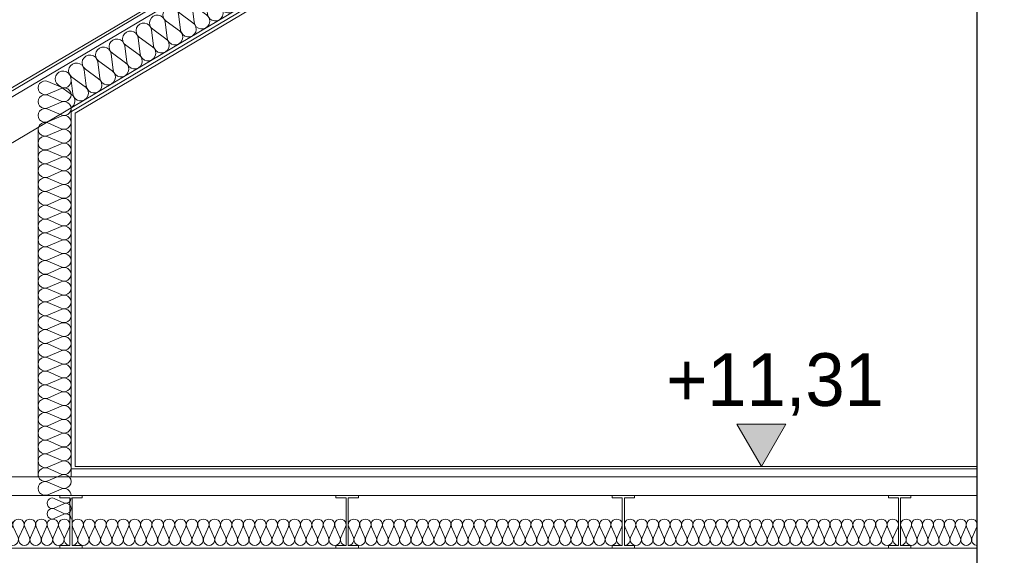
# Model space of a CAD drawing. Extents: x -394022 to -71759, y -12022 to 18278.
# Tile 53 of 91: x -186194 to -182461, y 7516 to 9548. Entities that reach past the tile are written whole.
import ezdxf

# ---------------------------------------------------------------- set-up
doc = ezdxf.new("R2010")
doc.units = 0
doc.header["$MEASUREMENT"] = 0
doc.layers.add('Arch wymiary', color=7, linetype='Continuous')
doc.layers.add('INWENT STROPY', color=7, linetype='Continuous')
for name, color, linetype, lineweight in [('Arch wymiary_Nr_Pióra__21', 7, 'Continuous', 13), ('INWENT DACH_Nr_Pióra__5', 7, 'Continuous', 13), ('INWENT STROPY_Nr_Pióra__21', 7, 'Continuous', 13), ('INWENT.ŚCIANY_Nr_Pióra__1', 7, 'Continuous', 25), ('INWENT.ŚCIANY_Nr_Pióra__5', 7, 'Continuous', 13)]:
    doc.layers.add(name, color=color, linetype=linetype, lineweight=lineweight)
for name, color, linetype, lineweight, true_color in [('INWENT STROPY_Nr_Pióra__2', 7, 'Continuous', 13, 0x7f7f7f), ('INWENT STROPY_Nr_Pióra__25', 7, 'Continuous', 15, 0x40a5ff), ('Inwentaryzacja Konst._Nr_Pióra__24', 7, 'Continuous', 13, 0x029e21), ('Inwentaryzacja Konst._Nr_Pióra__25', 7, 'Continuous', 15, 0x40a5ff)]:
    doc.layers.add(name, color=color, linetype=linetype, lineweight=lineweight, true_color=true_color)
doc.styles.add('GENERATED_STYLE_1', font='txt')

# ---------------------------------------------------------------- blocks, each defined once
blk = doc.blocks.new('Izolacja cieplna 14_10', base_point=(-183955.1, 10425.4))
at = {"layer": 'INWENT STROPY_Nr_Pióra__2', "linetype": 'Continuous'}
for p, q in [((-184007.4, 10508.7), (-183999.8, 10447.4)), ((-184058.5, 10478.4), (-184050.9, 10417.1)), ((-184004.1, 10444.9), (-184054.2, 10480.9)), ((-184160.6, 10417.8), (-184153, 10356.5)), ((-184106.2, 10384.3), (-184156.4, 10420.3)), ((-184109.6, 10448.1), (-184102, 10386.8)), ((-184055.2, 10414.6), (-184105.3, 10450.6)), ((-184211.7, 10387.5), (-184204.1, 10326.2)), ((-184157.3, 10354), (-184207.4, 10390)), ((-184262.8, 10357.2), (-184255.2, 10295.9)), ((-184208.4, 10323.7), (-184258.5, 10359.7)), ((-184313.9, 10326.9), (-184306.3, 10265.6)), ((-184259.5, 10293.4), (-184309.6, 10329.4)), ((-184416.1, 10266.3), (-184408.5, 10205)), ((-184361.7, 10232.8), (-184411.8, 10268.8)), ((-184365, 10296.6), (-184357.4, 10235.3)), ((-184310.6, 10263.1), (-184360.7, 10299.1)), ((-184467.2, 10236), (-184459.6, 10174.7)), ((-184412.8, 10202.5), (-184462.9, 10238.5)), ((-184518.3, 10205.7), (-184510.7, 10144.4)), ((-184463.9, 10172.2), (-184514, 10208.2)), ((-184569.3, 10175.4), (-184561.7, 10114.1)), ((-184514.9, 10141.9), (-184565.1, 10177.9)), ((-184617.1, 10081.3), (-184667.2, 10117.3)), ((-184620.4, 10145.1), (-184612.8, 10083.8)), ((-184566, 10111.6), (-184616.1, 10147.6)), ((-184722.6, 10084.5), (-184715, 10023.2)), ((-184668.2, 10051), (-184718.3, 10087)), ((-184671.5, 10114.8), (-184663.9, 10053.5)), ((-184773.7, 10054.2), (-184766.1, 9992.9)), ((-184719.3, 10020.7), (-184769.4, 10056.7)), ((-184824.8, 10023.9), (-184817.2, 9962.6)), ((-184770.4, 9990.4), (-184820.5, 10026.4)), ((-184875.9, 9993.6), (-184868.3, 9932.3)), ((-184821.5, 9960.1), (-184871.6, 9996.1)), ((-184978, 9932.9), (-184970.4, 9871.7)), ((-184923.6, 9899.4), (-184973.8, 9935.5)), ((-184927, 9963.2), (-184919.4, 9902)), ((-184872.6, 9929.8), (-184922.7, 9965.8)), ((-185029.1, 9902.6), (-185021.5, 9841.4)), ((-184974.7, 9869.1), (-185024.8, 9905.2)), ((-185080.2, 9872.3), (-185072.6, 9811.1)), ((-185025.8, 9838.8), (-185075.9, 9874.9)), ((-185131.3, 9842), (-185123.7, 9780.8)), ((-185076.9, 9808.5), (-185127, 9844.6)), ((-185233.5, 9781.4), (-185225.9, 9720.2)), ((-185179.1, 9747.9), (-185229.2, 9784)), ((-185182.4, 9811.7), (-185174.8, 9750.5)), ((-185128, 9778.2), (-185178.1, 9814.3)), ((-185284.6, 9751.1), (-185277, 9689.9)), ((-185230.2, 9717.6), (-185280.3, 9753.7)), ((-185335.7, 9720.8), (-185328.1, 9659.6)), ((-185281.3, 9687.3), (-185331.4, 9723.4)), ((-185386.7, 9690.5), (-185379.1, 9629.3)), ((-185332.3, 9657), (-185382.5, 9693.1)), ((-185434.5, 9596.4), (-185484.6, 9632.5)), ((-185437.8, 9660.2), (-185430.2, 9599)), ((-185383.4, 9626.7), (-185433.5, 9662.8)), ((-185540, 9599.6), (-185532.4, 9538.4)), ((-185485.6, 9566.1), (-185535.7, 9602.2)), ((-185488.9, 9629.9), (-185481.3, 9568.7)), ((-185591.1, 9569.3), (-185583.5, 9508.1)), ((-185536.7, 9535.8), (-185586.8, 9571.9)), ((-185642.2, 9539), (-185634.6, 9477.8)), ((-185587.8, 9505.5), (-185637.9, 9541.6)), ((-185693.3, 9508.7), (-185685.7, 9447.5)), ((-185638.9, 9475.2), (-185689, 9511.3)), ((-185795.4, 9448.1), (-185787.8, 9386.9)), ((-185741, 9414.6), (-185791.1, 9450.7)), ((-185744.4, 9478.4), (-185736.8, 9417.2)), ((-185690, 9444.9), (-185740.1, 9481)), ((-185846.5, 9417.8), (-185838.9, 9356.6)), ((-185792.1, 9384.3), (-185842.2, 9420.4)), ((-185897.6, 9387.5), (-185890, 9326.3)), ((-185843.2, 9354), (-185893.3, 9390.1)), ((-185948.7, 9357.2), (-185941.1, 9296)), ((-185894.3, 9323.7), (-185944.4, 9359.8)), ((-185996.5, 9263.1), (-186046.6, 9299.2)), ((-185999.8, 9326.9), (-185992.2, 9265.7)), ((-185945.4, 9293.4), (-185995.5, 9329.5))]:
    blk.add_line(p, q, dxfattribs=at)
for centre, start_param, end_param in [((-184036.9, 10505.1), 1.158003, 5.125183), ((-184088, 10474.8), 1.158003, 5.125183), ((-184139.1, 10444.5), 1.158003, 5.125183), ((-184241.2, 10383.9), 1.158003, 5.125183), ((-184190.1, 10414.2), 1.158003, 5.125183), ((-184021.4, 10420.7), 4.299595, 8.266774), ((-183970.3, 10451), 4.299596, 6.283185), ((-184292.3, 10353.6), 1.158003, 5.125183), ((-184123.6, 10360.1), 4.299595, 8.266774), ((-184072.5, 10390.4), 4.299595, 8.266774), ((-184343.4, 10323.3), 1.158003, 5.125183), ((-184174.6, 10329.8), 4.299595, 8.266774), ((-184394.5, 10293), 1.158003, 5.125183), ((-184225.7, 10299.5), 4.299595, 8.266774), ((-184445.6, 10262.7), 1.158003, 5.125183), ((-184276.8, 10269.2), 4.299595, 8.266774), ((-184547.7, 10202.1), 1.158003, 5.125183), ((-184496.7, 10232.4), 1.158003, 5.125183), ((-184379, 10208.6), 4.299595, 8.266774), ((-184327.9, 10238.9), 4.299595, 8.266774), ((-184598.8, 10171.8), 1.158003, 5.125183), ((-184430.1, 10178.3), 4.299595, 8.266774), ((-184649.9, 10141.5), 1.158003, 5.125183), ((-184481.2, 10148), 4.299595, 8.266774), ((-184701, 10111.2), 1.158003, 5.125183), ((-184532.2, 10117.7), 4.299595, 8.266774), ((-184803.2, 10050.5), 1.158003, 5.125183), ((-184752.1, 10080.9), 1.158003, 5.125183), ((-184634.4, 10057.1), 4.299595, 8.266774), ((-184583.3, 10087.4), 4.299595, 8.266774), ((-184854.3, 10020.2), 1.158003, 5.125183), ((-184685.5, 10026.8), 4.299595, 8.266774), ((-184905.4, 9989.9), 1.158003, 5.125183), ((-184736.6, 9996.5), 4.299595, 8.266774), ((-184956.4, 9959.6), 1.158003, 5.125183), ((-184787.7, 9966.2), 4.299595, 8.266774), ((-185058.6, 9899), 1.158003, 5.125183), ((-185007.5, 9929.3), 1.158003, 5.125183), ((-184889.9, 9905.6), 4.299595, 8.266774), ((-184838.8, 9935.9), 4.299595, 8.266774), ((-185109.7, 9868.7), 1.158003, 5.125183), ((-184940.9, 9875.3), 4.299595, 8.266774), ((-185160.8, 9838.4), 1.158003, 5.125183), ((-184992, 9845), 4.299595, 8.266774), ((-185211.9, 9808.1), 1.158003, 5.125183), ((-185043.1, 9814.7), 4.299595, 8.266774), ((-185263, 9777.8), 1.158003, 5.125183), ((-185094.2, 9784.4), 4.299595, 8.266774), ((-185365.1, 9717.2), 1.158003, 5.125183), ((-185314.1, 9747.5), 1.158003, 5.125183), ((-185196.4, 9723.8), 4.299595, 8.266774), ((-185145.3, 9754.1), 4.299595, 8.266774), ((-185416.2, 9686.9), 1.158003, 5.125183), ((-185247.5, 9693.5), 4.299595, 8.266774), ((-185467.3, 9656.6), 1.158003, 5.125183), ((-185298.6, 9663.2), 4.299595, 8.266774), ((-185518.4, 9626.3), 1.158003, 5.125183), ((-185349.6, 9632.9), 4.299595, 8.266774), ((-185620.6, 9565.7), 1.158003, 5.125183), ((-185569.5, 9596), 1.158003, 5.125183), ((-185451.8, 9572.3), 4.299595, 8.266774), ((-185400.7, 9602.6), 4.299595, 8.266774), ((-185671.7, 9535.4), 1.158003, 5.125183), ((-185502.9, 9542), 4.299595, 8.266774), ((-185722.8, 9505.1), 1.158003, 5.125183), ((-185554, 9511.7), 4.299595, 8.266774), ((-185773.8, 9474.8), 1.158003, 5.125183), ((-185605.1, 9481.4), 4.299595, 8.266774), ((-185876, 9414.2), 1.158003, 5.125183), ((-185824.9, 9444.5), 1.158003, 5.125183), ((-185707.3, 9420.8), 4.299595, 8.266774), ((-185656.2, 9451.1), 4.299595, 8.266774), ((-185927.1, 9383.9), 1.158003, 5.125183), ((-185758.3, 9390.5), 4.299595, 8.266774), ((-185978.2, 9353.6), 1.158003, 5.125183), ((-185809.4, 9360.2), 4.299595, 8.266774), ((-186029.3, 9323.3), 1.158003, 5.125183), ((-185860.5, 9329.9), 4.299595, 8.266774), ((-185911.6, 9299.6), 4.299595, 8.266774), ((-186013.8, 9239), 6.283185, 8.266774), ((-185962.7, 9269.3), 4.299595, 8.266774)]:
    blk.add_ellipse(centre, major_axis=(15.2, -25.6), ratio=0.997448, start_param=start_param, end_param=end_param, dxfattribs=at)
blk = doc.blocks.new('Izolacja cieplna 14_12', base_point=(-184948, 7553.2))
at = {"layer": 'INWENT STROPY_Nr_Pióra__2', "linetype": 'Continuous'}
for p, q in [((-184946.2, 7623.4), (-184928.2, 7583)), ((-184924.5, 7583), (-184906.5, 7623.4)), ((-184902.9, 7623.4), (-184884.9, 7583)), ((-184881.2, 7583), (-184863.2, 7623.4)), ((-184859.6, 7623.4), (-184841.6, 7583)), ((-184837.9, 7583), (-184819.9, 7623.4)), ((-184816.3, 7623.4), (-184798.3, 7583)), ((-184794.6, 7583), (-184776.6, 7623.4)), ((-184773, 7623.4), (-184755, 7583)), ((-184751.3, 7583), (-184733.3, 7623.4)), ((-184729.7, 7623.4), (-184711.7, 7583)), ((-184708, 7583), (-184690, 7623.4)), ((-184686.4, 7623.4), (-184668.4, 7583)), ((-184664.7, 7583), (-184646.7, 7623.4)), ((-184643.1, 7623.4), (-184625.1, 7583)), ((-184621.4, 7583), (-184603.4, 7623.4)), ((-184599.8, 7623.4), (-184581.8, 7583)), ((-184578.1, 7583), (-184560.1, 7623.4)), ((-184556.5, 7623.4), (-184538.5, 7583)), ((-184534.8, 7583), (-184516.8, 7623.4)), ((-184513.2, 7623.4), (-184495.2, 7583)), ((-184491.5, 7583), (-184473.5, 7623.4)), ((-184469.9, 7623.4), (-184451.9, 7583)), ((-184448.2, 7583), (-184430.2, 7623.4)), ((-184426.6, 7623.4), (-184408.6, 7583)), ((-184404.9, 7583), (-184386.9, 7623.4)), ((-184383.3, 7623.4), (-184365.3, 7583)), ((-184361.6, 7583), (-184343.6, 7623.4)), ((-184340, 7623.4), (-184322, 7583)), ((-184318.3, 7583), (-184300.3, 7623.4)), ((-184296.7, 7623.4), (-184278.7, 7583)), ((-184275, 7583), (-184257, 7623.4)), ((-184253.4, 7623.4), (-184235.4, 7583)), ((-184231.7, 7583), (-184213.7, 7623.4)), ((-184210.1, 7623.4), (-184192.1, 7583)), ((-184188.4, 7583), (-184170.4, 7623.4)), ((-184166.8, 7623.4), (-184148.8, 7583)), ((-184145.1, 7583), (-184127.1, 7623.4)), ((-184123.5, 7623.4), (-184105.5, 7583)), ((-184101.8, 7583), (-184083.8, 7623.4)), ((-184080.2, 7623.4), (-184062.2, 7583)), ((-184058.5, 7583), (-184040.5, 7623.4)), ((-184036.9, 7623.4), (-184018.9, 7583)), ((-184015.2, 7583), (-183997.2, 7623.4)), ((-183993.6, 7623.4), (-183975.6, 7583)), ((-183971.9, 7583), (-183953.9, 7623.4)), ((-183950.3, 7623.4), (-183932.3, 7583)), ((-183928.6, 7583), (-183910.6, 7623.4))]:
    blk.add_line(p, q, dxfattribs=at)
for centre, start_param, end_param in [((-184926.3, 7631.9), 5.870392, 9.837571), ((-184883, 7631.9), 5.870392, 9.837571), ((-184839.7, 7631.9), 5.870392, 9.837571), ((-184796.4, 7631.9), 5.870392, 9.837571), ((-184753.1, 7631.9), 5.870392, 9.837571), ((-184709.8, 7631.9), 5.870392, 9.837571), ((-184666.5, 7631.9), 5.870392, 9.837571), ((-184623.2, 7631.9), 5.870392, 9.837571), ((-184579.9, 7631.9), 5.870392, 9.837571), ((-184536.6, 7631.9), 5.870392, 9.837571), ((-184493.3, 7631.9), 5.870392, 9.837571), ((-184450, 7631.9), 5.870392, 9.837571), ((-184406.7, 7631.9), 5.870392, 9.837571), ((-184363.4, 7631.9), 5.870392, 9.837571), ((-184320.1, 7631.9), 5.870392, 9.837571), ((-184276.8, 7631.9), 5.870392, 9.837571), ((-184233.5, 7631.9), 5.870392, 9.837571), ((-184190.2, 7631.9), 5.870392, 9.837571), ((-184146.9, 7631.9), 5.870392, 9.837571), ((-184103.6, 7631.9), 5.870392, 9.837571), ((-184060.3, 7631.9), 5.870392, 9.837571), ((-184017, 7631.9), 5.870392, 9.837571), ((-183973.7, 7631.9), 5.870392, 9.837571), ((-183930.4, 7631.9), 5.870392, 9.837571), ((-184948, 7574.4), 4.712389, 6.695979), ((-184904.7, 7574.4), 2.7288, 6.695979), ((-184861.4, 7574.4), 2.7288, 6.695979), ((-184818.1, 7574.4), 2.7288, 6.695979), ((-184774.8, 7574.4), 2.7288, 6.695979), ((-184731.5, 7574.4), 2.7288, 6.695979), ((-184688.2, 7574.4), 2.7288, 6.695979), ((-184644.9, 7574.4), 2.7288, 6.695979), ((-184601.6, 7574.4), 2.7288, 6.695979), ((-184558.3, 7574.4), 2.7288, 6.695979), ((-184515, 7574.4), 2.7288, 6.695979), ((-184471.7, 7574.4), 2.7288, 6.695979), ((-184428.4, 7574.4), 2.7288, 6.695979), ((-184385.1, 7574.4), 2.7288, 6.695979), ((-184341.8, 7574.4), 2.7288, 6.695979), ((-184298.5, 7574.4), 2.7288, 6.695979), ((-184255.2, 7574.4), 2.7288, 6.695979), ((-184211.9, 7574.4), 2.7288, 6.695979), ((-184168.6, 7574.4), 2.7288, 6.695979), ((-184125.3, 7574.4), 2.7288, 6.695979), ((-184082, 7574.4), 2.7288, 6.695979), ((-184038.7, 7574.4), 2.7288, 6.695979), ((-183995.4, 7574.4), 2.7288, 6.695979), ((-183952.1, 7574.4), 2.7288, 6.695979), ((-183908.8, 7574.4), 2.7288, 4.712389)]:
    blk.add_ellipse(centre, major_axis=(21.6, 0), ratio=0.982347, start_param=start_param, end_param=end_param, dxfattribs=at)
blk = doc.blocks.new('Izolacja cieplna 14_48', base_point=(-185998.6, 7733.2))
at = {"layer": 'INWENT STROPY_Nr_Pióra__2', "linetype": 'Continuous'}
for p, q in [((-186062.5, 7731.5), (-186025.7, 7714.9)), ((-186025.7, 7711.5), (-186062.5, 7694.9)), ((-186062.5, 7691.5), (-186025.7, 7674.9)), ((-186025.7, 7671.5), (-186062.5, 7654.9))]:
    blk.add_line(p, q, dxfattribs=at)
for centre, start_param, end_param in [((-186070.2, 7713.2), 2.728799, 6.695979), ((-186017.9, 7733.2), 5.870392, 7.853982), ((-186070.2, 7673.2), 2.728799, 6.695979), ((-186017.9, 7693.2), 5.870392, 9.837571), ((-186017.9, 7653.2), 1.570796, 3.554385)]:
    blk.add_ellipse(centre, major_axis=(0, -20), ratio=0.967698, start_param=start_param, end_param=end_param, dxfattribs=at)
blk = doc.blocks.new('Izolacja cieplna 14_51', base_point=(-187042.4, 7553.2))
at = {"layer": 'INWENT STROPY_Nr_Pióra__2', "linetype": 'Continuous'}
for p, q in [((-187040.6, 7623.4), (-187022.6, 7583)), ((-187018.9, 7583), (-187000.9, 7623.4)), ((-186997.3, 7623.4), (-186979.3, 7583)), ((-186975.6, 7583), (-186957.6, 7623.4)), ((-186954, 7623.4), (-186936, 7583)), ((-186932.3, 7583), (-186914.3, 7623.4)), ((-186910.7, 7623.4), (-186892.7, 7583)), ((-186889, 7583), (-186871, 7623.4)), ((-186867.4, 7623.4), (-186849.4, 7583)), ((-186845.7, 7583), (-186827.7, 7623.4)), ((-186824.1, 7623.4), (-186806.1, 7583)), ((-186802.4, 7583), (-186784.4, 7623.4)), ((-186780.8, 7623.4), (-186762.8, 7583)), ((-186759.1, 7583), (-186741.1, 7623.4)), ((-186737.5, 7623.4), (-186719.5, 7583)), ((-186715.8, 7583), (-186697.8, 7623.4)), ((-186694.2, 7623.4), (-186676.2, 7583)), ((-186672.5, 7583), (-186654.5, 7623.4)), ((-186650.9, 7623.4), (-186632.9, 7583)), ((-186629.2, 7583), (-186611.2, 7623.4)), ((-186607.6, 7623.4), (-186589.6, 7583)), ((-186585.9, 7583), (-186567.9, 7623.4)), ((-186564.3, 7623.4), (-186546.3, 7583)), ((-186542.6, 7583), (-186524.6, 7623.4)), ((-186521, 7623.4), (-186503, 7583)), ((-186499.3, 7583), (-186481.3, 7623.4)), ((-186477.7, 7623.4), (-186459.7, 7583)), ((-186456, 7583), (-186438, 7623.4)), ((-186434.4, 7623.4), (-186416.4, 7583)), ((-186412.7, 7583), (-186394.7, 7623.4)), ((-186391.1, 7623.4), (-186373.1, 7583)), ((-186369.4, 7583), (-186351.4, 7623.4)), ((-186347.8, 7623.4), (-186329.8, 7583)), ((-186326.1, 7583), (-186308.1, 7623.4)), ((-186304.5, 7623.4), (-186286.5, 7583)), ((-186282.8, 7583), (-186264.8, 7623.4)), ((-186261.2, 7623.4), (-186243.2, 7583)), ((-186239.5, 7583), (-186221.5, 7623.4)), ((-186217.9, 7623.4), (-186199.9, 7583)), ((-186196.2, 7583), (-186178.2, 7623.4)), ((-186174.6, 7623.4), (-186156.6, 7583)), ((-186152.9, 7583), (-186134.9, 7623.4)), ((-186131.3, 7623.4), (-186113.3, 7583)), ((-186109.6, 7583), (-186091.6, 7623.4)), ((-186088, 7623.4), (-186070, 7583)), ((-186066.3, 7583), (-186048.3, 7623.4)), ((-186044.7, 7623.4), (-186026.7, 7583)), ((-186023, 7583), (-186005, 7623.4))]:
    blk.add_line(p, q, dxfattribs=at)
for centre, start_param, end_param in [((-187020.7, 7631.9), 5.870392, 9.837571), ((-186977.4, 7631.9), 5.870392, 9.837571), ((-186934.1, 7631.9), 5.870392, 9.837571), ((-186890.8, 7631.9), 5.870392, 9.837571), ((-186847.5, 7631.9), 5.870392, 9.837571), ((-186804.2, 7631.9), 5.870392, 9.837571), ((-186760.9, 7631.9), 5.870392, 9.837571), ((-186717.6, 7631.9), 5.870392, 9.837571), ((-186674.3, 7631.9), 5.870392, 9.837571), ((-186631, 7631.9), 5.870392, 9.837571), ((-186587.7, 7631.9), 5.870392, 9.837571), ((-186544.4, 7631.9), 5.870392, 9.837571), ((-186501.1, 7631.9), 5.870392, 9.837571), ((-186457.8, 7631.9), 5.870392, 9.837571), ((-186414.5, 7631.9), 5.870392, 9.837571), ((-186371.2, 7631.9), 5.870392, 9.837571), ((-186327.9, 7631.9), 5.870392, 9.837571), ((-186284.6, 7631.9), 5.870392, 9.837571), ((-186241.3, 7631.9), 5.870392, 9.837571), ((-186198, 7631.9), 5.870392, 9.837571), ((-186154.7, 7631.9), 5.870392, 9.837571), ((-186111.4, 7631.9), 5.870392, 9.837571), ((-186068.1, 7631.9), 5.870392, 9.837571), ((-186024.8, 7631.9), 5.870392, 9.837571), ((-187042.4, 7574.4), 4.712389, 6.695979), ((-186999.1, 7574.4), 2.7288, 6.695979), ((-186955.8, 7574.4), 2.7288, 6.695979), ((-186912.5, 7574.4), 2.7288, 6.695979), ((-186869.2, 7574.4), 2.7288, 6.695979), ((-186825.9, 7574.4), 2.7288, 6.695979), ((-186782.6, 7574.4), 2.7288, 6.695979), ((-186739.3, 7574.4), 2.7288, 6.695979), ((-186696, 7574.4), 2.7288, 6.695979), ((-186652.7, 7574.4), 2.7288, 6.695979), ((-186609.4, 7574.4), 2.7288, 6.695979), ((-186566.1, 7574.4), 2.7288, 6.695979), ((-186522.8, 7574.4), 2.7288, 6.695979), ((-186479.5, 7574.4), 2.7288, 6.695979), ((-186436.2, 7574.4), 2.7288, 6.695979), ((-186392.9, 7574.4), 2.7288, 6.695979), ((-186349.6, 7574.4), 2.7288, 6.695979), ((-186306.3, 7574.4), 2.7288, 6.695979), ((-186263, 7574.4), 2.7288, 6.695979), ((-186219.7, 7574.4), 2.7288, 6.695979), ((-186176.4, 7574.4), 2.7288, 6.695979), ((-186133.1, 7574.4), 2.7288, 6.695979), ((-186089.8, 7574.4), 2.7288, 6.695979), ((-186046.5, 7574.4), 2.7288, 6.695979), ((-186003.2, 7574.4), 2.7288, 4.712389)]:
    blk.add_ellipse(centre, major_axis=(21.6, 0), ratio=0.982347, start_param=start_param, end_param=end_param, dxfattribs=at)
blk = doc.blocks.new('Izolacja cieplna 14_52', base_point=(-185995.2, 7553.2))
at = {"layer": 'INWENT STROPY_Nr_Pióra__2', "linetype": 'Continuous'}
for p, q in [((-185993.4, 7623.4), (-185975.4, 7583)), ((-185971.7, 7583), (-185953.7, 7623.4)), ((-185950.1, 7623.4), (-185932.1, 7583)), ((-185928.4, 7583), (-185910.4, 7623.4)), ((-185906.8, 7623.4), (-185888.8, 7583)), ((-185885.1, 7583), (-185867.1, 7623.4)), ((-185863.5, 7623.4), (-185845.5, 7583)), ((-185841.8, 7583), (-185823.8, 7623.4)), ((-185820.2, 7623.4), (-185802.2, 7583)), ((-185798.5, 7583), (-185780.5, 7623.4)), ((-185776.9, 7623.4), (-185758.9, 7583)), ((-185755.2, 7583), (-185737.2, 7623.4)), ((-185733.6, 7623.4), (-185715.6, 7583)), ((-185711.9, 7583), (-185693.9, 7623.4)), ((-185690.3, 7623.4), (-185672.3, 7583)), ((-185668.6, 7583), (-185650.6, 7623.4)), ((-185647, 7623.4), (-185629, 7583)), ((-185625.3, 7583), (-185607.3, 7623.4)), ((-185603.7, 7623.4), (-185585.7, 7583)), ((-185582, 7583), (-185564, 7623.4)), ((-185560.4, 7623.4), (-185542.4, 7583)), ((-185538.7, 7583), (-185520.7, 7623.4)), ((-185517.1, 7623.4), (-185499.1, 7583)), ((-185495.4, 7583), (-185477.4, 7623.4)), ((-185473.8, 7623.4), (-185455.8, 7583)), ((-185452.1, 7583), (-185434.1, 7623.4)), ((-185430.5, 7623.4), (-185412.5, 7583)), ((-185408.8, 7583), (-185390.8, 7623.4)), ((-185387.2, 7623.4), (-185369.2, 7583)), ((-185365.5, 7583), (-185347.5, 7623.4)), ((-185343.9, 7623.4), (-185325.9, 7583)), ((-185322.2, 7583), (-185304.2, 7623.4)), ((-185300.6, 7623.4), (-185282.6, 7583)), ((-185278.9, 7583), (-185260.9, 7623.4)), ((-185257.3, 7623.4), (-185239.3, 7583)), ((-185235.6, 7583), (-185217.6, 7623.4)), ((-185214, 7623.4), (-185196, 7583)), ((-185192.3, 7583), (-185174.3, 7623.4)), ((-185170.7, 7623.4), (-185152.7, 7583)), ((-185149, 7583), (-185131, 7623.4)), ((-185127.4, 7623.4), (-185109.4, 7583)), ((-185105.7, 7583), (-185087.7, 7623.4)), ((-185084.1, 7623.4), (-185066.1, 7583)), ((-185062.4, 7583), (-185044.4, 7623.4)), ((-185040.8, 7623.4), (-185022.8, 7583)), ((-185019.1, 7583), (-185001.1, 7623.4)), ((-184997.5, 7623.4), (-184979.5, 7583)), ((-184975.8, 7583), (-184957.8, 7623.4))]:
    blk.add_line(p, q, dxfattribs=at)
for centre, start_param, end_param in [((-185973.5, 7631.9), 5.870392, 9.837571), ((-185930.2, 7631.9), 5.870392, 9.837571), ((-185886.9, 7631.9), 5.870392, 9.837571), ((-185843.6, 7631.9), 5.870392, 9.837571), ((-185800.3, 7631.9), 5.870392, 9.837571), ((-185757, 7631.9), 5.870392, 9.837571), ((-185713.7, 7631.9), 5.870392, 9.837571), ((-185670.4, 7631.9), 5.870392, 9.837571), ((-185627.1, 7631.9), 5.870392, 9.837571), ((-185583.8, 7631.9), 5.870392, 9.837571), ((-185540.5, 7631.9), 5.870392, 9.837571), ((-185497.2, 7631.9), 5.870392, 9.837571), ((-185453.9, 7631.9), 5.870392, 9.837571), ((-185410.6, 7631.9), 5.870392, 9.837571), ((-185367.3, 7631.9), 5.870392, 9.837571), ((-185324, 7631.9), 5.870392, 9.837571), ((-185280.7, 7631.9), 5.870392, 9.837571), ((-185237.4, 7631.9), 5.870392, 9.837571), ((-185194.1, 7631.9), 5.870392, 9.837571), ((-185150.8, 7631.9), 5.870392, 9.837571), ((-185107.5, 7631.9), 5.870392, 9.837571), ((-185064.2, 7631.9), 5.870392, 9.837571), ((-185020.9, 7631.9), 5.870392, 9.837571), ((-184977.6, 7631.9), 5.870392, 9.837571), ((-185995.2, 7574.4), 4.712389, 6.695979), ((-185951.9, 7574.4), 2.7288, 6.695979), ((-185908.6, 7574.4), 2.7288, 6.695979), ((-185865.3, 7574.4), 2.7288, 6.695979), ((-185822, 7574.4), 2.7288, 6.695979), ((-185778.7, 7574.4), 2.7288, 6.695979), ((-185735.4, 7574.4), 2.7288, 6.695979), ((-185692.1, 7574.4), 2.7288, 6.695979), ((-185648.8, 7574.4), 2.7288, 6.695979), ((-185605.5, 7574.4), 2.7288, 6.695979), ((-185562.2, 7574.4), 2.7288, 6.695979), ((-185518.9, 7574.4), 2.7288, 6.695979), ((-185475.6, 7574.4), 2.7288, 6.695979), ((-185432.3, 7574.4), 2.7288, 6.695979), ((-185389, 7574.4), 2.7288, 6.695979), ((-185345.7, 7574.4), 2.7288, 6.695979), ((-185302.4, 7574.4), 2.7288, 6.695979), ((-185259.1, 7574.4), 2.7288, 6.695979), ((-185215.8, 7574.4), 2.7288, 6.695979), ((-185172.5, 7574.4), 2.7288, 6.695979), ((-185129.2, 7574.4), 2.7288, 6.695979), ((-185085.9, 7574.4), 2.7288, 6.695979), ((-185042.6, 7574.4), 2.7288, 6.695979), ((-184999.3, 7574.4), 2.7288, 6.695979), ((-184956, 7574.4), 2.7288, 4.712389)]:
    blk.add_ellipse(centre, major_axis=(21.6, 0), ratio=0.982347, start_param=start_param, end_param=end_param, dxfattribs=at)
blk = doc.blocks.new('Izolacja cieplna 14_53', base_point=(-183900.8, 7553.2))
at = {"layer": 'INWENT STROPY_Nr_Pióra__2', "linetype": 'Continuous'}
for p, q in [((-183899, 7623.4), (-183881, 7583)), ((-183877.3, 7583), (-183859.3, 7623.4)), ((-183855.7, 7623.4), (-183837.7, 7583)), ((-183834, 7583), (-183816, 7623.4)), ((-183812.4, 7623.4), (-183794.4, 7583)), ((-183790.7, 7583), (-183772.7, 7623.4)), ((-183769.1, 7623.4), (-183751.1, 7583)), ((-183747.4, 7583), (-183729.4, 7623.4)), ((-183725.8, 7623.4), (-183707.8, 7583)), ((-183704.1, 7583), (-183686.1, 7623.4)), ((-183682.5, 7623.4), (-183664.5, 7583)), ((-183660.8, 7583), (-183642.8, 7623.4)), ((-183639.2, 7623.4), (-183621.2, 7583)), ((-183617.5, 7583), (-183599.5, 7623.4)), ((-183595.9, 7623.4), (-183577.9, 7583)), ((-183574.2, 7583), (-183556.2, 7623.4)), ((-183552.6, 7623.4), (-183534.6, 7583)), ((-183530.9, 7583), (-183512.9, 7623.4)), ((-183509.3, 7623.4), (-183491.3, 7583)), ((-183487.6, 7583), (-183469.6, 7623.4)), ((-183466, 7623.4), (-183448, 7583)), ((-183444.3, 7583), (-183426.3, 7623.4)), ((-183422.7, 7623.4), (-183404.7, 7583)), ((-183401, 7583), (-183383, 7623.4)), ((-183379.4, 7623.4), (-183361.4, 7583)), ((-183357.7, 7583), (-183339.7, 7623.4)), ((-183336.1, 7623.4), (-183318.1, 7583)), ((-183314.4, 7583), (-183296.4, 7623.4)), ((-183292.8, 7623.4), (-183274.8, 7583)), ((-183271.1, 7583), (-183253.1, 7623.4)), ((-183249.5, 7623.4), (-183231.5, 7583)), ((-183227.8, 7583), (-183209.8, 7623.4)), ((-183206.2, 7623.4), (-183188.2, 7583)), ((-183184.5, 7583), (-183166.5, 7623.4)), ((-183162.9, 7623.4), (-183144.9, 7583)), ((-183141.2, 7583), (-183123.2, 7623.4)), ((-183119.6, 7623.4), (-183101.6, 7583)), ((-183097.9, 7583), (-183079.9, 7623.4)), ((-183076.3, 7623.4), (-183058.3, 7583)), ((-183054.6, 7583), (-183036.6, 7623.4)), ((-183033, 7623.4), (-183015, 7583)), ((-183011.3, 7583), (-182993.3, 7623.4)), ((-182989.7, 7623.4), (-182971.7, 7583)), ((-182968, 7583), (-182950, 7623.4)), ((-182946.4, 7623.4), (-182928.4, 7583)), ((-182924.7, 7583), (-182906.7, 7623.4)), ((-182903.1, 7623.4), (-182885.1, 7583)), ((-182881.4, 7583), (-182863.4, 7623.4))]:
    blk.add_line(p, q, dxfattribs=at)
for centre, start_param, end_param in [((-183879.1, 7631.9), 5.870392, 9.837571), ((-183835.8, 7631.9), 5.870392, 9.837571), ((-183792.5, 7631.9), 5.870392, 9.837571), ((-183749.2, 7631.9), 5.870392, 9.837571), ((-183705.9, 7631.9), 5.870392, 9.837571), ((-183662.6, 7631.9), 5.870392, 9.837571), ((-183619.3, 7631.9), 5.870392, 9.837571), ((-183576, 7631.9), 5.870392, 9.837571), ((-183532.7, 7631.9), 5.870392, 9.837571), ((-183489.4, 7631.9), 5.870392, 9.837571), ((-183446.1, 7631.9), 5.870392, 9.837571), ((-183402.8, 7631.9), 5.870392, 9.837571), ((-183359.5, 7631.9), 5.870392, 9.837571), ((-183316.2, 7631.9), 5.870392, 9.837571), ((-183272.9, 7631.9), 5.870392, 9.837571), ((-183229.6, 7631.9), 5.870392, 9.837571), ((-183186.3, 7631.9), 5.870392, 9.837571), ((-183143, 7631.9), 5.870392, 9.837571), ((-183099.7, 7631.9), 5.870392, 9.837571), ((-183056.4, 7631.9), 5.870392, 9.837571), ((-183013.1, 7631.9), 5.870392, 9.837571), ((-182969.8, 7631.9), 5.870392, 9.837571), ((-182926.5, 7631.9), 5.870392, 9.837571), ((-182883.2, 7631.9), 5.870392, 9.837571), ((-183900.8, 7574.4), 4.712389, 6.695979), ((-183857.5, 7574.4), 2.7288, 6.695979), ((-183814.2, 7574.4), 2.7288, 6.695979), ((-183770.9, 7574.4), 2.7288, 6.695979), ((-183727.6, 7574.4), 2.7288, 6.695979), ((-183684.3, 7574.4), 2.7288, 6.695979), ((-183641, 7574.4), 2.7288, 6.695979), ((-183597.7, 7574.4), 2.7288, 6.695979), ((-183554.4, 7574.4), 2.7288, 6.695979), ((-183511.1, 7574.4), 2.7288, 6.695979), ((-183467.8, 7574.4), 2.7288, 6.695979), ((-183424.5, 7574.4), 2.7288, 6.695979), ((-183381.2, 7574.4), 2.7288, 6.695979), ((-183337.9, 7574.4), 2.7288, 6.695979), ((-183294.6, 7574.4), 2.7288, 6.695979), ((-183251.3, 7574.4), 2.7288, 6.695979), ((-183208, 7574.4), 2.7288, 6.695979), ((-183164.7, 7574.4), 2.7288, 6.695979), ((-183121.4, 7574.4), 2.7288, 6.695979), ((-183078.1, 7574.4), 2.7288, 6.695979), ((-183034.8, 7574.4), 2.7288, 6.695979), ((-182991.5, 7574.4), 2.7288, 6.695979), ((-182948.2, 7574.4), 2.7288, 6.695979), ((-182904.9, 7574.4), 2.7288, 6.695979), ((-182861.6, 7574.4), 2.7288, 4.712389)]:
    blk.add_ellipse(centre, major_axis=(21.6, 0), ratio=0.982347, start_param=start_param, end_param=end_param, dxfattribs=at)
blk = doc.blocks.new('Izolacja cieplna 14_56', base_point=(-185998.6, 9315.3))
at = {"layer": 'INWENT STROPY_Nr_Pióra__2', "linetype": 'Continuous'}
for p, q in [((-186086.3, 9313.1), (-186035.8, 9291.3)), ((-186035.8, 9286.9), (-186086.3, 9265.1)), ((-186086.3, 9260.7), (-186035.8, 9238.9)), ((-186035.8, 9234.5), (-186086.3, 9212.7)), ((-186086.3, 9208.3), (-186035.8, 9186.5)), ((-186035.8, 9182.1), (-186086.3, 9160.3)), ((-186086.3, 9155.8), (-186035.8, 9134.1)), ((-186035.8, 9129.6), (-186086.3, 9107.8)), ((-186086.3, 9103.4), (-186035.8, 9081.6)), ((-186035.8, 9077.2), (-186086.3, 9055.4)), ((-186086.3, 9051), (-186035.8, 9029.2)), ((-186035.8, 9024.8), (-186086.3, 9003)), ((-186086.3, 8998.6), (-186035.8, 8976.8)), ((-186035.8, 8972.4), (-186086.3, 8950.6)), ((-186086.3, 8946.2), (-186035.8, 8924.4)), ((-186035.8, 8920), (-186086.3, 8898.2)), ((-186086.3, 8893.8), (-186035.8, 8872)), ((-186035.8, 8867.6), (-186086.3, 8845.8)), ((-186086.3, 8841.4), (-186035.8, 8819.6)), ((-186035.8, 8815.2), (-186086.3, 8793.4)), ((-186086.3, 8789), (-186035.8, 8767.2)), ((-186035.8, 8762.8), (-186086.3, 8741)), ((-186086.3, 8736.6), (-186035.8, 8714.8)), ((-186035.8, 8710.4), (-186086.3, 8688.6)), ((-186086.3, 8684.2), (-186035.8, 8662.4)), ((-186035.8, 8658), (-186086.3, 8636.2)), ((-186086.3, 8631.8), (-186035.8, 8610)), ((-186035.8, 8605.6), (-186086.3, 8583.8)), ((-186086.3, 8579.4), (-186035.8, 8557.6)), ((-186035.8, 8553.2), (-186086.3, 8531.4)), ((-186086.3, 8527), (-186035.8, 8505.2)), ((-186035.8, 8500.8), (-186086.3, 8479)), ((-186086.3, 8474.6), (-186035.8, 8452.8)), ((-186035.8, 8448.4), (-186086.3, 8426.6)), ((-186086.3, 8422.2), (-186035.8, 8400.4)), ((-186035.8, 8396), (-186086.3, 8374.2)), ((-186086.3, 8369.8), (-186035.8, 8348)), ((-186035.8, 8343.6), (-186086.3, 8321.8)), ((-186086.3, 8317.4), (-186035.8, 8295.6)), ((-186035.8, 8291.2), (-186086.3, 8269.4)), ((-186086.3, 8265), (-186035.8, 8243.2)), ((-186035.8, 8238.8), (-186086.3, 8217)), ((-186086.3, 8212.6), (-186035.8, 8190.8)), ((-186035.8, 8186.4), (-186086.3, 8164.6)), ((-186086.3, 8160.2), (-186035.8, 8138.4)), ((-186035.8, 8134), (-186086.3, 8112.2)), ((-186086.3, 8107.8), (-186035.8, 8086)), ((-186035.8, 8081.6), (-186086.3, 8059.8)), ((-186086.3, 8055.4), (-186035.8, 8033.6)), ((-186035.8, 8029.2), (-186086.3, 8007.4)), ((-186086.3, 8003), (-186035.8, 7981.2)), ((-186035.8, 7976.8), (-186086.3, 7955)), ((-186086.3, 7950.6), (-186035.8, 7928.8)), ((-186035.8, 7924.4), (-186086.3, 7902.6)), ((-186086.3, 7898.2), (-186035.8, 7876.4)), ((-186035.8, 7872), (-186086.3, 7850.2)), ((-186086.3, 7845.8), (-186035.8, 7824)), ((-186035.8, 7819.6), (-186086.3, 7797.8)), ((-186086.3, 7793.4), (-186035.8, 7771.6)), ((-186035.8, 7767.2), (-186086.3, 7745.4))]:
    blk.add_line(p, q, dxfattribs=at)
for centre, start_param, end_param in [((-186097, 9289.1), 1.158003, 5.125183), ((-186025.2, 9315.3), 4.299596, 6.283185), ((-186097, 9236.7), 1.158003, 5.125183), ((-186025.2, 9262.9), 4.299595, 8.266774), ((-186025.2, 9210.5), 4.299595, 8.266774), ((-186097, 9184.3), 1.158003, 5.125183), ((-186025.2, 9158.1), 4.299595, 8.266774), ((-186097, 9131.8), 1.158003, 5.125183), ((-186025.2, 9105.6), 4.299595, 8.266774), ((-186097, 9079.4), 1.158003, 5.125183), ((-186025.2, 9053.2), 4.299595, 8.266774), ((-186097, 9027), 1.158003, 5.125183), ((-186097, 8974.6), 1.158003, 5.125183), ((-186025.2, 9000.8), 4.299595, 8.266774), ((-186025.2, 8948.4), 4.299595, 8.266774), ((-186097, 8922.2), 1.158003, 5.125183), ((-186025.2, 8896), 4.299595, 8.266774), ((-186097, 8869.8), 1.158003, 5.125183), ((-186025.2, 8843.6), 4.299595, 8.266774), ((-186097, 8817.4), 1.158003, 5.125183), ((-186025.2, 8791.2), 4.299595, 8.266774), ((-186097, 8765), 1.158003, 5.125183), ((-186097, 8712.6), 1.158003, 5.125183), ((-186025.2, 8738.8), 4.299595, 8.266774), ((-186025.2, 8686.4), 4.299595, 8.266774), ((-186097, 8660.2), 1.158003, 5.125183), ((-186025.2, 8634), 4.299595, 8.266774), ((-186097, 8607.8), 1.158003, 5.125183), ((-186025.2, 8581.6), 4.299595, 8.266774), ((-186097, 8555.4), 1.158003, 5.125183), ((-186025.2, 8529.2), 4.299595, 8.266774), ((-186097, 8503), 1.158003, 5.125183), ((-186097, 8450.6), 1.158003, 5.125183), ((-186025.2, 8476.8), 4.299595, 8.266774), ((-186025.2, 8424.4), 4.299595, 8.266774), ((-186097, 8398.2), 1.158003, 5.125183), ((-186025.2, 8372), 4.299595, 8.266774), ((-186097, 8345.8), 1.158003, 5.125183), ((-186025.2, 8319.6), 4.299595, 8.266774), ((-186097, 8293.4), 1.158003, 5.125183), ((-186025.2, 8267.2), 4.299595, 8.266774), ((-186097, 8241), 1.158003, 5.125183), ((-186097, 8188.6), 1.158003, 5.125183), ((-186025.2, 8214.8), 4.299595, 8.266774), ((-186025.2, 8162.4), 4.299595, 8.266774), ((-186097, 8136.2), 1.158003, 5.125183), ((-186025.2, 8110), 4.299595, 8.266774), ((-186097, 8083.8), 1.158003, 5.125183), ((-186025.2, 8057.6), 4.299595, 8.266774), ((-186097, 8031.4), 1.158003, 5.125183), ((-186025.2, 8005.2), 4.299595, 8.266774), ((-186097, 7979), 1.158003, 5.125183), ((-186097, 7926.6), 1.158003, 5.125183), ((-186025.2, 7952.8), 4.299595, 8.266774), ((-186025.2, 7900.4), 4.299595, 8.266774), ((-186097, 7874.2), 1.158003, 5.125183), ((-186025.2, 7848), 4.299595, 8.266774), ((-186097, 7821.8), 1.158003, 5.125183), ((-186025.2, 7795.6), 4.299595, 8.266774), ((-186097, 7769.4), 1.158003, 5.125183), ((-186025.2, 7743.2), 0, 1.983589)]:
    blk.add_ellipse(centre, major_axis=(26.6, 0), ratio=0.985575, start_param=start_param, end_param=end_param, dxfattribs=at)
blk = doc.blocks.new('Izolacja cieplna 14_73', base_point=(-182853.6, 7553.2))
at = {"layer": 'INWENT STROPY_Nr_Pióra__2', "linetype": 'Continuous'}
for p, q in [((-182851.9, 7623.4), (-182834.6, 7583)), ((-182831.1, 7583), (-182813.9, 7623.4)), ((-182810.4, 7623.4), (-182793.2, 7583)), ((-182789.7, 7583), (-182772.5, 7623.4)), ((-182769, 7623.4), (-182751.8, 7583)), ((-182748.3, 7583), (-182731, 7623.4)), ((-182727.6, 7623.4), (-182710.3, 7583)), ((-182706.9, 7583), (-182689.6, 7623.4)), ((-182686.1, 7623.4), (-182668.9, 7583)), ((-182665.4, 7583), (-182648.2, 7623.4)), ((-182644.7, 7623.4), (-182627.5, 7583)), ((-182624, 7583), (-182606.8, 7623.4)), ((-182603.3, 7623.4), (-182586, 7583)), ((-182582.6, 7583), (-182565.3, 7623.4))]:
    blk.add_line(p, q, dxfattribs=at)
for centre, start_param, end_param in [((-182832.9, 7631.9), 4.299595, 8.266775), ((-182791.5, 7631.9), 4.299595, 8.266775), ((-182750, 7631.9), 4.299595, 8.266775), ((-182708.6, 7631.9), 4.299595, 8.266775), ((-182667.2, 7631.9), 4.299595, 8.266775), ((-182625.7, 7631.9), 4.299595, 8.266775), ((-182584.3, 7631.9), 4.299595, 8.266775), ((-182853.6, 7574.4), 3.141593, 5.125182), ((-182812.2, 7574.4), 1.158004, 5.125183), ((-182770.7, 7574.4), 1.158004, 5.125183), ((-182729.3, 7574.4), 1.158004, 5.125183), ((-182687.9, 7574.4), 1.158004, 5.125183), ((-182646.5, 7574.4), 1.158004, 5.125183), ((-182605, 7574.4), 1.158004, 5.125183), ((-182563.6, 7574.4), 1.158004, 3.141593)]:
    blk.add_ellipse(centre, major_axis=(0, 21.3), ratio=0.973974, start_param=start_param, end_param=end_param, dxfattribs=at)
blk = doc.blocks.new('Wymiary_42', base_point=(-183381.2, 7853.2))
at = {"layer": 'Arch wymiary_Nr_Pióra__21', "linetype": 'Continuous'}
blk.add_hatch(color=256, dxfattribs=at).paths.add_polyline_path([(-183381.2, 7853.2), (-183474, 8013.2), (-183288.4, 8013.2)], flags=0)
for p, q in [((-183381.2, 7853.2), (-183474, 8013.2)), ((-183474, 8013.2), (-183288.4, 8013.2)), ((-183288.4, 8013.2), (-183381.2, 7853.2)), ((-183381.2, 7853.2), (-183501.2, 7853.2)), ((-183381.2, 7853.2), (-183261.2, 7853.2))]:
    blk.add_line(p, q, dxfattribs=at)
at = {"layer": 'Arch wymiary_Nr_Pióra__21', "insert": (-183742.6, 8045.2), "char_height": 200, "attachment_point": 7, "style": 'GENERATED_STYLE_1'}
blk.add_mtext('{+11,31}', dxfattribs=at)

msp = doc.modelspace()

# ---------------------------------------------------------------- linework, layer by layer
at = {"layer": 'INWENT DACH_Nr_Pióra__5', "linetype": 'Continuous'}
for p, q in [((-181483.6, 12100.6), (-188021.7, 8222.7)), ((-181483.6, 12089), (-188021.7, 8211)), ((-183947, 10415.7), (-185997.6, 9199.4)), ((-183943.6, 10403.2), (-185983.6, 9193.2))]:
    msp.add_line(p, q, dxfattribs=at)
at = {"layer": 'INWENT STROPY_Nr_Pióra__21', "linetype": 'Continuous'}
for p, q in [((-182563.6, 7843.2), (-185998.6, 7843.2)), ((-182563.6, 7853.2), (-185983.6, 7853.2)), ((-182563.6, 7813.2), (-188423.6, 7813.2))]:
    msp.add_line(p, q, dxfattribs=at)
at = {"layer": 'INWENT STROPY_Nr_Pióra__25', "linetype": 'Continuous'}
for p, q in [((-185956.7, 7743.2), (-186041.7, 7743.2)), ((-186041.7, 7733.2), (-186041.7, 7743.2)), ((-186003.2, 7733.2), (-186041.7, 7733.2)), ((-186003.2, 7553.2), (-186003.2, 7733.2)), ((-185995.2, 7553.2), (-185995.2, 7733.2)), ((-185956.7, 7733.2), (-185995.2, 7733.2)), ((-185956.7, 7733.2), (-185956.7, 7743.2)), ((-184909.5, 7743.2), (-184994.5, 7743.2)), ((-184994.5, 7733.2), (-184994.5, 7743.2)), ((-184956, 7733.2), (-184994.5, 7733.2)), ((-184956, 7553.2), (-184956, 7733.2)), ((-184948, 7553.2), (-184948, 7733.2)), ((-184909.5, 7733.2), (-184948, 7733.2)), ((-184909.5, 7733.2), (-184909.5, 7743.2)), ((-183862.3, 7743.2), (-183947.3, 7743.2)), ((-183947.3, 7733.2), (-183947.3, 7743.2)), ((-183908.8, 7733.2), (-183947.3, 7733.2)), ((-183908.8, 7553.2), (-183908.8, 7733.2)), ((-183862.3, 7733.2), (-183900.8, 7733.2)), ((-183900.8, 7553.2), (-183900.8, 7733.2)), ((-183862.3, 7733.2), (-183862.3, 7743.2)), ((-182815.1, 7743.2), (-182900.1, 7743.2)), ((-182900.1, 7733.2), (-182900.1, 7743.2)), ((-182861.6, 7733.2), (-182900.1, 7733.2)), ((-182861.6, 7553.2), (-182861.6, 7733.2)), ((-182815.1, 7733.2), (-182853.6, 7733.2)), ((-182853.6, 7553.2), (-182853.6, 7733.2)), ((-182815.1, 7733.2), (-182815.1, 7743.2)), ((-186041.7, 7543.2), (-186041.7, 7553.2)), ((-186003.2, 7553.2), (-186041.7, 7553.2)), ((-185956.7, 7543.2), (-186041.7, 7543.2)), ((-185956.7, 7553.2), (-185995.2, 7553.2)), ((-185956.7, 7553.2), (-185956.7, 7543.2)), ((-184994.5, 7543.2), (-184994.5, 7553.2)), ((-184956, 7553.2), (-184994.5, 7553.2)), ((-184909.5, 7543.2), (-184994.5, 7543.2)), ((-184909.5, 7553.2), (-184948, 7553.2)), ((-184909.5, 7553.2), (-184909.5, 7543.2)), ((-183947.3, 7543.2), (-183947.3, 7553.2)), ((-183908.8, 7553.2), (-183947.3, 7553.2)), ((-183862.3, 7543.2), (-183947.3, 7543.2)), ((-183862.3, 7553.2), (-183900.8, 7553.2)), ((-183862.3, 7553.2), (-183862.3, 7543.2)), ((-182900.1, 7543.2), (-182900.1, 7553.2)), ((-182861.6, 7553.2), (-182900.1, 7553.2)), ((-182815.1, 7543.2), (-182900.1, 7543.2)), ((-182815.1, 7553.2), (-182853.6, 7553.2)), ((-182815.1, 7553.2), (-182815.1, 7543.2))]:
    msp.add_line(p, q, dxfattribs=at)
at = {"layer": 'INWENT.ŚCIANY_Nr_Pióra__1', "linetype": 'Continuous'}
msp.add_line((-182563.6, 3808.2), (-182563.6, 10793.2), dxfattribs=at)
at = {"layer": 'INWENT.ŚCIANY_Nr_Pióra__5', "linetype": 'Continuous'}
msp.add_line((-185983.6, 9193.2), (-185983.6, 7853.2), dxfattribs=at)
at = {"layer": 'Inwentaryzacja Konst._Nr_Pióra__24', "linetype": 'Continuous'}
for p, q in [((-181483.6, 12065.8), (-188477.2, 7917.6)), ((-181483.6, 11891.4), (-188131.6, 7948.2)), ((-185998.6, 9213.4), (-185998.6, 7813.2)), ((-186123.6, 9139.2), (-186123.6, 7813.2))]:
    msp.add_line(p, q, dxfattribs=at)
at = {"layer": 'Inwentaryzacja Konst._Nr_Pióra__25', "linetype": 'Continuous'}
for p, q in [((-182563.6, 7743.2), (-188423.6, 7743.2)), ((-182563.6, 7543.2), (-188423.6, 7543.2))]:
    msp.add_line(p, q, dxfattribs=at)

# ---------------------------------------------------------------- block references
at = {"layer": 'Arch wymiary', "linetype": 'Continuous'}
msp.add_blockref('Wymiary_42', (-183381.2, 7853.2), dxfattribs=at)
at = {"layer": 'INWENT STROPY', "color": 104, "linetype": 'Continuous', "lineweight": 20, "true_color": 0x029e21}
for name, p in [('Izolacja cieplna 14_10', (-183955.1, 10425.4)), ('Izolacja cieplna 14_56', (-185998.6, 9315.3)), ('Izolacja cieplna 14_48', (-185998.6, 7733.2)), ('Izolacja cieplna 14_51', (-187042.4, 7553.2)), ('Izolacja cieplna 14_52', (-185995.2, 7553.2)), ('Izolacja cieplna 14_12', (-184948, 7553.2)), ('Izolacja cieplna 14_53', (-183900.8, 7553.2)), ('Izolacja cieplna 14_73', (-182853.6, 7553.2))]:
    msp.add_blockref(name, p, dxfattribs=at)

doc.saveas('drawing.dxf')
